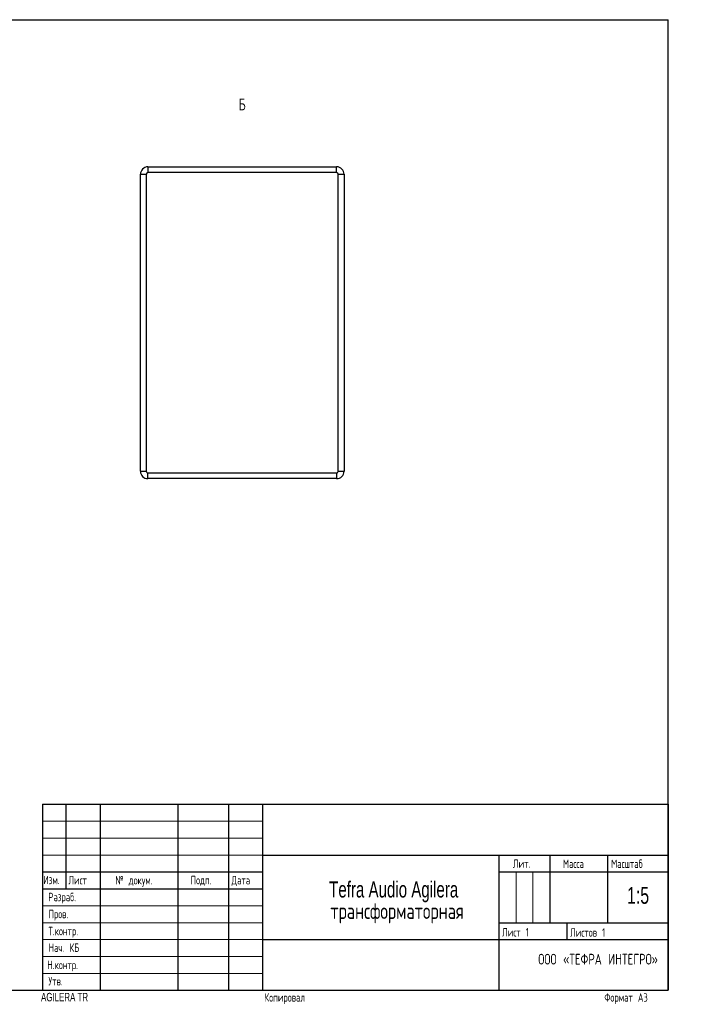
# Model space of a CAD drawing. Header units: millimetres. Extents: x 8 to 419, y 1 to 292.
# Tile 9 of 9: x 223 to 419, y 1 to 292. Entities that reach past the tile are written whole.
import ezdxf

# ---------------------------------------------------------------- set-up
doc = ezdxf.new("R2010")
doc.units = ezdxf.units.MM
doc.styles.add('SLDTEXTSTYLE0', font='TXT', dxfattribs={"width": 0.7, "bigfont": 'bigfont'})
doc.styles.add('SLDTEXTSTYLE1', font='TXT', dxfattribs={"width": 0.7})

msp = doc.modelspace()

# ---------------------------------------------------------------- linework, layer by layer
at = {"color": 7, "linetype": 'Continuous', "lineweight": 25}
for p, q in [((20, 292), (415, 292)), ((415, 5), (415, 292)), ((261.1536, 248.4949), (261.1536, 246.7949)), ((261.1536, 248.4949), (316.9536, 248.4949)), ((316.9536, 246.7949), (316.9536, 248.4949)), ((258.9536, 246.2949), (260.6536, 246.2949)), ((258.9536, 158.4949), (258.9536, 246.2949)), ((260.6536, 246.2949), (260.6536, 158.4949)), ((316.9536, 246.7949), (261.1536, 246.7949)), ((317.4536, 246.2949), (319.1536, 246.2949)), ((317.4536, 158.4949), (317.4536, 246.2949)), ((319.1536, 246.2949), (319.1536, 158.4949)), ((258.9536, 158.4949), (260.6536, 158.4949)), ((261.1536, 156.2949), (261.1536, 157.9949)), ((261.1536, 157.9949), (316.9536, 157.9949)), ((316.9536, 157.9949), (316.9536, 156.2949)), ((317.4536, 158.4949), (319.1536, 158.4949)), ((316.9536, 156.2949), (261.1536, 156.2949)), ((230, 60), (415, 60)), ((230, 60), (230, 5)), ((237, 35), (237, 60)), ((247, 60), (247, 5)), ((270, 60), (270, 5)), ((285, 60), (285, 5)), ((295, 60), (295, 5)), ((415, 60), (415, 5)), ((295, 45), (415, 45)), ((365, 5), (365, 45)), ((380, 45), (380, 25)), ((397, 45), (397, 25)), ((230, 40), (295, 40)), ((365, 40), (415, 40)), ((230, 35), (295, 35)), ((365, 25), (415, 25)), ((385, 25), (385, 20)), ((295, 20), (415, 20)), ((20, 5), (415, 5)), ((230, 5), (415, 5))]:
    msp.add_line(p, q, dxfattribs=at)
at = {"color": 7, "linetype": 'Continuous', "lineweight": 18}
for p, q in [((230, 55), (295, 55)), ((230, 50), (295, 50)), ((230, 45), (295, 45)), ((370, 40), (370, 25)), ((375, 40), (375, 25)), ((230, 30), (295, 30)), ((230, 25), (295, 25)), ((230, 20), (295, 20)), ((230, 15), (295, 15)), ((230, 10), (295, 10))]:
    msp.add_line(p, q, dxfattribs=at)
at = {"color": 7, "linetype": 'Continuous', "lineweight": 25}
for centre, radius, start, end in [((261.1536, 246.2949), 2.2, 90, 180), ((316.9536, 246.2949), 2.2, 0, 90), ((261.1536, 246.2949), 0.5, 90, 180), ((316.9536, 246.2949), 0.5, 0, 90), ((261.1536, 158.4949), 2.2, 180, 270), ((261.1536, 158.4949), 0.5, 180, 270), ((316.9536, 158.4949), 0.5, 270, 0), ((316.9536, 158.4949), 2.2, 270, 0)]:
    msp.add_arc(centre, radius, start, end, dxfattribs=at)

# ---------------------------------------------------------------- texts
at = {"color": 7, "linetype": 'Continuous', "lineweight": 18, "insert": (289.0208, 268.7017), "char_height": 3.5, "attachment_point": 2, "style": 'SLDTEXTSTYLE0'}
msp.add_mtext('Б', dxfattribs=at)
at = {"color": 7, "linetype": 'Continuous', "lineweight": 0}
for s, insert, char_height, attachment_point, style in [('Лит.', (369.0746, 43.7), 2.5, 1, 'SLDTEXTSTYLE0'), ('Масса', (383.8682, 43.6722), 2.5, 1, 'SLDTEXTSTYLE0'), ('Масштаб', (398.1014, 43.6773), 2.5, 1, 'SLDTEXTSTYLE0'), ('Изм.', (230.2295, 38.8735), 2.5, 1, 'SLDTEXTSTYLE0'), ('Лист', (237.639, 38.8341), 2.5, 1, 'SLDTEXTSTYLE0'), ('№ докум.', (251.5112, 38.8134), 2.5, 1, 'SLDTEXTSTYLE0'), ('Подп.', (273.8, 38.8415), 2.5, 1, 'SLDTEXTSTYLE0'), ('Дата', (285.8758, 38.8206), 2.5, 1, 'SLDTEXTSTYLE0'), ('Tefra Audio Agilera', (333.8181, 37.2133), 4.7625, 2, 'SLDTEXTSTYLE1'), ('1:5', (406.0745, 35.5815), 5, 2, 'SLDTEXTSTYLE1'), ('Разраб.', (231.7356, 33.8405), 2.5, 1, 'SLDTEXTSTYLE0'), ('трансформаторная', (334.8136, 30.8633), 4.7625, 2, 'SLDTEXTSTYLE0'), ('Пров.', (231.7643, 28.8176), 2.5, 1, 'SLDTEXTSTYLE0'), ('Т.контр.', (231.7725, 23.7757), 2.5, 1, 'SLDTEXTSTYLE0'), ('Лист 1', (365.8602, 23.4099), 2.5, 1, 'SLDTEXTSTYLE0'), ('Листов 1', (386.004, 23.3618), 2.5, 1, 'SLDTEXTSTYLE0'), ('Нач. КБ', (231.788, 18.8711), 2.5, 1, 'SLDTEXTSTYLE0'), ('ООО «ТЕФРА ИНТЕГРО»', (394.2478, 15.797), 3.175, 2, 'SLDTEXTSTYLE0'), ('Н.контр.', (231.4265, 13.7546), 2.5, 1, 'SLDTEXTSTYLE0'), ('Утв.', (231.7695, 8.949), 2.5, 1, 'SLDTEXTSTYLE0'), ('AGILERA TR', (229.566, 4.246), 2.5, 1, 'SLDTEXTSTYLE1'), ('Копировал', (295.6171, 4.1484), 2.5, 1, 'SLDTEXTSTYLE0'), ('Формат А3', (396.1047, 4.1484), 2.5, 1, 'SLDTEXTSTYLE0')]:
    msp.add_mtext(s, dxfattribs=dict(at, insert=insert, char_height=char_height, attachment_point=attachment_point, style=style))

doc.saveas('drawing.dxf')
